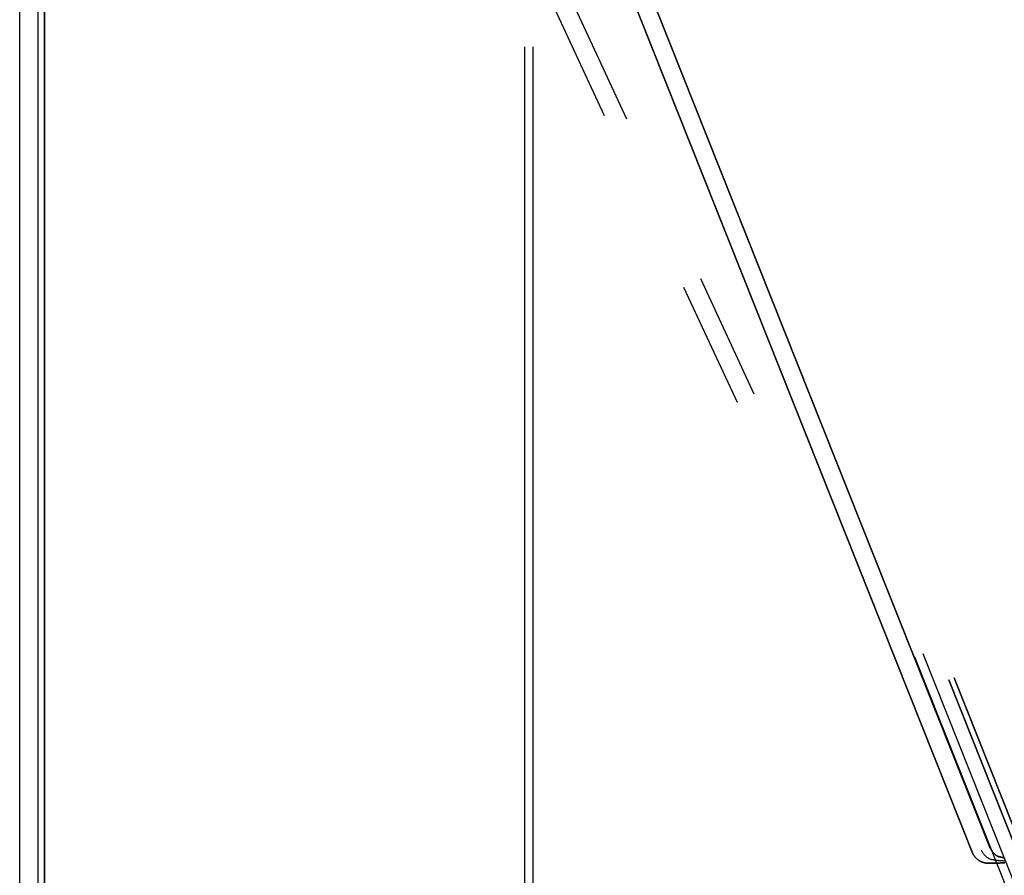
# Model space of a CAD drawing. Header units: millimetres. Extents: x -1690 to 192, y -898 to 54.
# Tile 75 of 256: x -1679 to -1601, y -111 to -43. Entities that reach past the tile are written whole.
import ezdxf

# ---------------------------------------------------------------- set-up
doc = ezdxf.new("R2010")
doc.units = ezdxf.units.MM
doc.header["$MEASUREMENT"] = 0
doc.layers.add('OVIDIO 186x93x72h', color=7, linetype='Continuous')

msp = doc.modelspace()

# ---------------------------------------------------------------- linework, layer by layer
at = {"layer": 'OVIDIO 186x93x72h'}
for points in [[(-1678.93964009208, -422.0917422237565), (-1678.93964009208, 27.58768300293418)], [(-1677.479766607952, -422.0917422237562), (-1677.479766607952, 27.5878316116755)], [(-1676.993142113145, 27.58768300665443), (-1676.993142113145, -422.0917422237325)], [(-1676.993142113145, -422.0917422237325), (-1676.993142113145, 27.58768300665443)], [(-1639.058389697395, -422.0917422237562), (-1639.058389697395, -45.06766740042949)], [(-1638.38756930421, -422.0917422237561), (-1638.38756930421, -45.06766740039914)]]:
    msp.add_lwpolyline(points, dxfattribs=at)
at = {"layer": 'OVIDIO 186x93x72h', "extrusion": (1, 0, 0)}
for points in [[(-422.0917422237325, 717.373581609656), (27.58768299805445, 717.3735813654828)], [(27.58768299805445, 717.3735813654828), (-422.0917422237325, 717.373581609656)], [(27.20815148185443, 715.0847275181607), (-422.0917422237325, 715.0847275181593)], [(-422.0917422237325, 715.0847275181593), (27.20815148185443, 715.0847275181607)]]:
    msp.add_lwpolyline(points, dxfattribs=at)
at = {"layer": 'OVIDIO 186x93x72h', "extrusion": (0.1089792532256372, -0.2028516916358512, 0.9731262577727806)}
for points in [[(-1465.210332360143, 960.7299847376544), (-1465.210332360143, 800.0741402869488)], [(-1465.210332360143, 800.0741402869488), (-1465.210332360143, 960.7299847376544)]]:
    msp.add_lwpolyline(points, dxfattribs=at)
at = {"layer": 'OVIDIO 186x93x72h', "extrusion": (0.1089792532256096, -0.2028516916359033, 0.9731262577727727)}
msp.add_lwpolyline([(-1464.914862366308, 960.72998473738), (-1464.914862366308, 800.0741402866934)], dxfattribs=at)
at = {"layer": 'OVIDIO 186x93x72h', "extrusion": (0.9999999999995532, 9.452204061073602e-07, 0)}
for points in [[(-422.0901568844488, 716.4272176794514), (27.20973682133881, 716.4263683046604)], [(27.20973682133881, 716.4263683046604), (-422.0901568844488, 716.4272176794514)]]:
    msp.add_lwpolyline(points, dxfattribs=at)
at = {"layer": 'OVIDIO 186x93x72h', "extrusion": (0.1089792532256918, -0.2028516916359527, 0.9731262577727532)}
for points in [[(-1464.619392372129, 800.0741402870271), (-1464.619392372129, 960.7299847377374)], [(-1464.619392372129, 960.7299847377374), (-1464.619392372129, 800.0741402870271)]]:
    msp.add_lwpolyline(points, dxfattribs=at)
at = {"layer": 'OVIDIO 186x93x72h', "extrusion": (0.02146384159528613, -0.04629577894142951, 0.9986971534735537)}
msp.add_lwpolyline([(-1502.554941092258, 641.7650586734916), (-1502.554941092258, 742.2780942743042)], dxfattribs=at)
at = {"layer": 'OVIDIO 186x93x72h', "extrusion": (0.0214638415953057, -0.04629577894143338, 0.998697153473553)}
msp.add_lwpolyline([(-1501.069010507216, 640.801260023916), (-1501.069010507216, 742.1038896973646)], dxfattribs=at)
at = {"layer": 'OVIDIO 186x93x72h', "extrusion": (-0.04567751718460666, 0.1148807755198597, 0.9923285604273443)}
msp.add_lwpolyline([(1528.923283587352, -511.4876564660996), (1528.923283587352, -402.5728808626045)], dxfattribs=at)
at = {"layer": 'OVIDIO 186x93x72h', "extrusion": (-0.04567751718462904, 0.1148807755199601, 0.9923285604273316)}
msp.add_lwpolyline([(1528.235857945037, -511.4876564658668), (1528.235857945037, -402.5718715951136)], dxfattribs=at)
at = {"layer": 'OVIDIO 186x93x72h', "extrusion": (-0.04567751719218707, 0.114880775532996, 0.9923285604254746)}
for points in [[(1527.091794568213, -508.775004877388), (1527.091794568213, -401.9191521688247)], [(1527.091794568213, -401.9191521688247), (1527.091794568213, -508.775004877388)]]:
    msp.add_lwpolyline(points, dxfattribs=at)
at = {"layer": 'OVIDIO 186x93x72h', "extrusion": (-0.04567751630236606, 0.1148807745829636, 0.9923285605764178)}
for points in [[(1526.63515872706, -401.9191472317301), (1526.63515872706, -508.7749999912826)], [(1526.63515872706, -508.7749999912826), (1526.63515872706, -401.9191472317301)]]:
    msp.add_lwpolyline(points, dxfattribs=at)
at = {"layer": 'OVIDIO 186x93x72h', "extrusion": (-0.04567751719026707, 0.1148807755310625, 0.9923285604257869)}
msp.add_lwpolyline([(1512.381568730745, -494.8109808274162), (1512.381568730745, -440.4068451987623)], dxfattribs=at)
at = {"layer": 'OVIDIO 186x93x72h', "extrusion": (-0.04567751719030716, 0.1148807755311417, 0.9923285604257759)}
msp.add_lwpolyline([(1512.153230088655, -495.0276990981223), (1512.153230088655, -439.8373584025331)], dxfattribs=at)
at = {"layer": 'OVIDIO 186x93x72h', "extrusion": (0.1089855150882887, -0.2028614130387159, 0.9731235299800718)}
msp.add_lwpolyline([(-1462.781389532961, 886.7412584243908), (-1462.781389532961, 876.9691287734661)], dxfattribs=at)
at = {"layer": 'OVIDIO 186x93x72h', "extrusion": (0.1089792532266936, -0.2028516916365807, 0.9731262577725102)}
msp.add_lwpolyline([(-1462.193672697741, 886.729581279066), (-1462.193672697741, 876.9574516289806)], dxfattribs=at)
at = {"layer": 'OVIDIO 186x93x72h', "extrusion": (0.1089792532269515, -0.2028516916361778, 0.9731262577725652)}
msp.add_lwpolyline([(-1461.602732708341, 876.9574516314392), (-1461.602732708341, 886.7295812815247)], dxfattribs=at)
at = {"layer": 'OVIDIO 186x93x72h', "extrusion": (0.108988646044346, -0.2028662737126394, 0.9731221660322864)}
msp.add_lwpolyline([(-1464.577188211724, 886.6460321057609), (-1464.577188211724, 877.07603210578)], dxfattribs=at)
at = {"layer": 'OVIDIO 186x93x72h', "extrusion": (0.1089886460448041, -0.2028662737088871, 0.9731221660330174)}
msp.add_lwpolyline([(-1466.00308082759, 877.0760321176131), (-1466.00308082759, 886.6460321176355)], dxfattribs=at)
at = {"layer": 'OVIDIO 186x93x72h', "extrusion": (0.9840532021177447, -0.05870066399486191, 0.1679092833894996)}
msp.add_lwpolyline([(-141.6403063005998, 960.2107155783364), (-143.5788894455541, 965.6674737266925)], dxfattribs=at)
at = {"layer": 'OVIDIO 186x93x72h', "extrusion": (-0.2763672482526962, -0.1227068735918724, 0.9531863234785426)}
msp.add_lwpolyline([(-624.5069584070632, -1232.492542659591), (-624.5069584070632, -1233.992542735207)], dxfattribs=at)
at = {"layer": 'OVIDIO 186x93x72h', "extrusion": (0.1089886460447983, -0.2028662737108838, 0.9731221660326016)}
for points in [[(-1464.205670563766, 819.5938409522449), (-1464.205670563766, 876.9749672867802)], [(-1464.205670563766, 876.9749672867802), (-1464.205670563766, 819.5938409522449)]]:
    msp.add_lwpolyline(points, dxfattribs=at)
at = {"layer": 'OVIDIO 186x93x72h', "extrusion": (0.984053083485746, -0.05870066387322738, 0.1679099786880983)}
msp.add_lwpolyline([(-142.9217486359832, 965.9019873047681), (-140.983331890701, 960.4456755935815)], dxfattribs=at)
at = {"layer": 'OVIDIO 186x93x72h', "extrusion": (0.1089886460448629, -0.2028662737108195, 0.9731221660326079)}
msp.add_lwpolyline([(-1463.492724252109, 819.5938409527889), (-1463.492724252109, 876.9749672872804)], dxfattribs=at)
at = {"layer": 'OVIDIO 186x93x72h', "extrusion": (4.82326007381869e-05, 0.9999999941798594, 9.65085354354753e-05)}
msp.add_lwpolyline([(1637.10292019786, 696.3739152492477), (1635.761441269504, 699.0580783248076)], dxfattribs=at)
at = {"layer": 'OVIDIO 186x93x72h', "extrusion": (0.1089928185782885, -0.2028727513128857, 0.9731203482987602)}
for points in [[(-1462.777975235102, 876.982748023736), (-1462.777975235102, 819.6016216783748)], [(-1462.777975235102, 819.6016216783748), (-1462.777975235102, 876.982748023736)]]:
    msp.add_lwpolyline(points, dxfattribs=at)
at = {"layer": 'OVIDIO 186x93x72h', "extrusion": (-0.2760888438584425, -0.1226098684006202, 0.9532794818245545)}
msp.add_lwpolyline([(-601.7884045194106, -1231.290255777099), (-601.7884045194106, -1203.743773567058)], dxfattribs=at)
at = {"layer": 'OVIDIO 186x93x72h', "extrusion": (-0.2760888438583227, -0.1226098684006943, 0.9532794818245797)}
msp.add_lwpolyline([(-601.6934627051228, -1231.290255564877), (-601.6934627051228, -1204.263434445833)], dxfattribs=at)
at = {"layer": 'OVIDIO 186x93x72h', "extrusion": (-0.3666393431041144, 0.9221125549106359, -0.1236285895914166)}
msp.add_lwpolyline([(1526.635156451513, 732.1507055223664), (1526.705979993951, 732.1290305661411), (1526.777509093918, 732.1090595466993), (1526.849682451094, 732.0908240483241), (1526.922436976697, 732.074352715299), (1526.995707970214, 732.059671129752), (1527.069429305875, 732.046801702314), (1527.143533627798, 732.0357635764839), (1527.217952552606, 732.026572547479), (1527.292616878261, 732.019240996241), (1527.367456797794, 732.0137778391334), (1527.442402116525, 732.010188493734), (1527.517382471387, 732.0084748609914), (1527.592327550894, 732.0086353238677), (1527.667167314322, 732.0106647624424), (1527.741832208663, 732.0145545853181), (1527.816253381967, 732.0202927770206), (1527.890362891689, 732.0278639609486), (1527.964093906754, 732.0372494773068), (1528.037380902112, 732.0484274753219), (1528.110159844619, 732.0613730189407), (1528.18236836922, 732.0760582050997), (1528.253945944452, 732.0924522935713), (1528.324834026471, 732.1105218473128), (1528.394976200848, 732.1302308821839), (1528.464318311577, 732.1515410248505), (1528.532808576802, 732.1744116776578), (1528.600397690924, 732.1988001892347), (1528.667038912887, 732.2246620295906), (1528.732688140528, 732.2519509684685), (1528.797303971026, 732.2806192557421), (1528.860847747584, 732.3106178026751), (1528.923283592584, 732.3418963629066), (1528.98497447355, 732.374619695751), (1529.046265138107, 732.4089879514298), (1529.107093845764, 732.4450010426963), (1529.167398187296, 732.4826559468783), (1529.227115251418, 732.5219466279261), (1529.286181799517, 732.562863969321), (1529.344534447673, 732.6053957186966), (1529.402109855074, 732.6495264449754), (1529.458844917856, 732.6952375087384), (1529.514676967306, 732.7425070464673), (1529.569543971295, 732.7913099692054), (1529.623384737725, 732.8416179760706), (1529.676139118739, 732.8933995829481), (1529.727748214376, 732.9466201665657), (1529.778154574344, 733.0012420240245), (1529.82730239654, 733.0572244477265), (1529.875137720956, 733.1145238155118), (1529.921608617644, 733.1730936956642), (1529.966665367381, 733.2328849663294), (1530.010260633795, 733.2938459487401), (1530.052349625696, 733.355922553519), (1530.092890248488, 733.4190584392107), (1530.131843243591, 733.4831951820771), (1530.169172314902, 733.5482724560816), (1530.204844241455, 733.6142282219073), (1530.238828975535, 733.6809989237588), (1530.271099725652, 733.7485196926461), (1530.301633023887, 733.8167245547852), (1530.330408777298, 733.8855466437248), (1530.357410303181, 733.9549184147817), (1530.382624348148, 734.02477186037), (1530.406041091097, 734.095038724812)], dxfattribs=at)
at = {"layer": 'OVIDIO 186x93x72h', "extrusion": (-0.3666393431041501, 0.9221125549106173, -0.1236285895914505)}
msp.add_lwpolyline([(1527.091794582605, 733.5795097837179), (1527.128279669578, 733.568358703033), (1527.16506618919, 733.5581312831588), (1527.202118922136, 733.5488392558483), (1527.239402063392, 733.5404925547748), (1527.276879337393, 733.5330992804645), (1527.314514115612, 733.5266656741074), (1527.352269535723, 733.5211961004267), (1527.390108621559, 733.5166930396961), (1527.427994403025, 733.5131570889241), (1527.465890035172, 733.5105869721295), (1527.503758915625, 733.5089795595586), (1527.541564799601, 733.5083298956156), (1527.579271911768, 733.5086312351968), (1527.616845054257, 733.5098750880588), (1527.654249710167, 733.5120512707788), (1527.691452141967, 733.5151479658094), (1527.728419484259, 733.5191517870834), (1527.765119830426, 733.5240478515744), (1527.801522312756, 733.5298198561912), (1527.837597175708, 733.5364501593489), (1527.873315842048, 733.5439198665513), (1527.908650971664, 733.5522089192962), (1527.943576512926, 733.5612961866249), (1527.978067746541, 733.5711595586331), (1528.012101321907, 733.5817760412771), (1528.04565528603, 733.5931218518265), (1528.078709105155, 733.6051725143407), (1528.111243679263, 733.617902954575), (1528.143241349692, 733.6312875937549), (1528.17468590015, 733.6453004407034), (1528.205562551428, 733.6599151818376), (1528.235857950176, 733.6751052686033), (1528.265802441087, 733.6909759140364), (1528.295615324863, 733.7076537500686), (1528.325267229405, 733.7251432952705), (1528.354728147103, 733.7434477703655), (1528.383967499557, 733.7625690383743), (1528.412954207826, 733.7825075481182), (1528.441656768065, 733.8032622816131), (1528.470043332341, 733.8248307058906), (1528.498081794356, 733.8472087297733), (1528.525739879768, 733.8703906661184), (1528.552985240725, 733.8943692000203), (1528.579785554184, 733.9191353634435), (1528.606108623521, 733.9446785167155), (1528.631922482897, 733.9709863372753), (1528.6571955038, 733.9980448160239), (1528.681896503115, 734.0258382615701), (1528.705994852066, 734.0543493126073), (1528.729460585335, 734.083558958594), (1528.752264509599, 734.1134465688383), (1528.77437831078, 734.1439899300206), (1528.795774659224, 734.1751652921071), (1528.816427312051, 734.2069474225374), (1528.836311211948, 734.239309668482), (1528.855402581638, 734.2722240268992), (1528.873679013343, 734.3056612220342), (1528.891119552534, 734.3395907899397), (1528.907704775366, 734.3739811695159), (1528.923416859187, 734.4087997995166), (1528.938239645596, 734.4440132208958), (1528.952158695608, 734.4795871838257), (1528.965161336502, 734.5154867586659), (1528.97723670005, 734.551676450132)], dxfattribs=at)
at = {"layer": 'OVIDIO 186x93x72h', "extrusion": (-0.2760888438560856, -0.1226098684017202, 0.9532794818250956)}
msp.add_lwpolyline([(-596.7881345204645, -1232.790255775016), (-596.7881345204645, -1234.290255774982)], dxfattribs=at)
at = {"layer": 'OVIDIO 186x93x72h', "extrusion": (-0.2760888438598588, -0.1226098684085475, 0.9532794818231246)}
msp.add_lwpolyline([(-568.947331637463, -1234.290255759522), (-568.947331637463, -1232.790255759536)], dxfattribs=at)
at = {"layer": 'OVIDIO 186x93x72h', "extrusion": (0.9868242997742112, -0.05815143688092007, 0.1509841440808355)}
msp.add_lwpolyline([(-187.3564505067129, 917.2675774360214), (-189.4609962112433, 922.6598158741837)], dxfattribs=at)
at = {"layer": 'OVIDIO 186x93x72h', "extrusion": (0.9854662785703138, -0.05856419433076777, 0.1594567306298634)}
msp.add_lwpolyline([(-188.1540538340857, 929.9175958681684), (-188.1549275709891, 929.9199402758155)], dxfattribs=at)
at = {"layer": 'OVIDIO 186x93x72h', "extrusion": (0.108979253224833, -0.2028516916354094, 0.9731262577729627)}
msp.add_lwpolyline([(-1462.784612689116, 819.5763252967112), (-1462.784612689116, 809.5841956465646)], dxfattribs=at)
at = {"layer": 'OVIDIO 186x93x72h', "extrusion": (0, 1, 0)}
for points in [[(1609.336988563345, 685.8405900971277), (1610.678629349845, 683.1573085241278)], [(1608.37771966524, 682.0068536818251), (1607.036078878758, 684.6901352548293)], [(1606.076809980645, 680.8563988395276), (1604.735169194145, 683.5396804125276)]]:
    msp.add_lwpolyline(points, dxfattribs=at)
at = {"layer": 'OVIDIO 186x93x72h', "extrusion": (0.108979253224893, -0.2028516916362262, 0.9731262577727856)}
msp.add_lwpolyline([(-1462.193672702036, 819.5763252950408), (-1462.193672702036, 809.5841956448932)], dxfattribs=at)
at = {"layer": 'OVIDIO 186x93x72h', "extrusion": (0.1089792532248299, -0.2028516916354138, 0.973126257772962)}
msp.add_lwpolyline([(-1461.602732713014, 809.5841956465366), (-1461.602732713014, 819.576325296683)], dxfattribs=at)
at = {"layer": 'OVIDIO 186x93x72h', "extrusion": (0.9868237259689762, -0.05815167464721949, 0.1509878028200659)}
msp.add_lwpolyline([(-190.1176720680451, 922.4091706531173), (-188.0122525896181, 917.014587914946)], dxfattribs=at)
at = {"layer": 'OVIDIO 186x93x72h', "extrusion": (0.02146384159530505, -0.04629577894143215, 0.998697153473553)}
msp.add_lwpolyline([(-1501.069010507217, 616.8126772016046), (-1501.069010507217, 626.8611451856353)], dxfattribs=at)
at = {"layer": 'OVIDIO 186x93x72h', "extrusion": (0.02146384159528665, -0.04629577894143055, 0.9986971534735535)}
msp.add_lwpolyline([(-1502.554941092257, 616.7802145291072), (-1502.554941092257, 626.8219554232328)], dxfattribs=at)
at = {"layer": 'OVIDIO 186x93x72h', "extrusion": (0.1089886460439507, -0.2028662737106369, 0.9731221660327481)}
msp.add_lwpolyline([(-1464.577188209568, 819.4927761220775), (-1464.577188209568, 809.7027761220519)], dxfattribs=at)
at = {"layer": 'OVIDIO 186x93x72h', "extrusion": (0.1089886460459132, -0.202866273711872, 0.9731221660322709)}
msp.add_lwpolyline([(-1466.003080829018, 809.70277613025), (-1466.003080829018, 819.49277613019)], dxfattribs=at)
at = {"layer": 'OVIDIO 186x93x72h', "extrusion": (-0.2760888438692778, -0.1226098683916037, 0.9532794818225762)}
msp.add_lwpolyline([(-559.2511498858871, -1232.790255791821), (-559.2511498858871, -1234.290255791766)], dxfattribs=at)
at = {"layer": 'OVIDIO 186x93x72h', "extrusion": (0.8712302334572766, 0.3869102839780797, 0.302089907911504)}
msp.add_lwpolyline([(557.9514860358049, 1110.531178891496), (559.2514892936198, 1104.890861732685), (559.2521387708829, 1104.888252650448)], dxfattribs=at)
at = {"layer": 'OVIDIO 186x93x72h', "extrusion": (0.1089886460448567, -0.2028662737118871, 0.9731221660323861)}
msp.add_lwpolyline([(-1463.492724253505, 801.5579950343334), (-1463.492724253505, 809.6017112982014)], dxfattribs=at)
at = {"layer": 'OVIDIO 186x93x72h', "extrusion": (0.1089886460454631, -0.2028662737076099, 0.9731221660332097)}
for points in [[(-1462.779777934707, 801.5579950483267), (-1462.779777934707, 809.6017113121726)], [(-1462.779777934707, 809.6017113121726), (-1462.779777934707, 801.5579950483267)]]:
    msp.add_lwpolyline(points, dxfattribs=at)
at = {"layer": 'OVIDIO 186x93x72h', "extrusion": (0.9840532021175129, -0.05870066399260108, 0.1679092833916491)}
msp.add_lwpolyline([(-197.4453313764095, 939.1374438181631), (-199.3839145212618, 944.5942019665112)], dxfattribs=at)
at = {"layer": 'OVIDIO 186x93x72h', "extrusion": (0.1089886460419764, -0.2028662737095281, 0.9731221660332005)}
for points in [[(-1464.205670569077, 809.6017112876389), (-1464.205670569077, 801.5579950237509)], [(-1464.205670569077, 801.5579950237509), (-1464.205670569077, 809.6017112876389)]]:
    msp.add_lwpolyline(points, dxfattribs=at)
at = {"layer": 'OVIDIO 186x93x72h', "extrusion": (-0.2760888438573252, -0.1226098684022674, 0.9532794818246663)}
msp.add_lwpolyline([(-555.3484116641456, -1232.790255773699), (-555.3484116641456, -1234.290255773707)], dxfattribs=at)
at = {"layer": 'OVIDIO 186x93x72h', "extrusion": (-0.2760888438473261, -0.1226098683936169, 0.9532794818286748)}
for points in [[(-551.4456733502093, -1232.790255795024), (-551.4456733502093, -1234.290255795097)], [(-551.4456733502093, -1234.290255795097), (-551.4456733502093, -1232.790255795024)]]:
    msp.add_lwpolyline(points, dxfattribs=at)
at = {"layer": 'OVIDIO 186x93x72h', "extrusion": (-0.3152635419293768, 0.9259244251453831, -0.2080212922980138)}
msp.add_lwpolyline([(1552.838449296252, 749.1126533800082), (1551.555843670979, 749.8962683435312)], dxfattribs=at)
at = {"layer": 'OVIDIO 186x93x72h', "extrusion": (-0.1806448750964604, 0.9479354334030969, -0.2622705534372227)}
for points in [[(1593.60355233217, 705.1904389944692), (1594.485278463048, 703.976948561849)], [(1594.485278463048, 703.976948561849), (1593.60355233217, 705.1904389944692)]]:
    msp.add_lwpolyline(points, dxfattribs=at)
at = {"layer": 'OVIDIO 186x93x72h', "extrusion": (-0.1806448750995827, 0.9479354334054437, -0.2622705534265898)}
msp.add_lwpolyline([(1594.48527846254, 703.9769485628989), (1593.603552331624, 705.1904389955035)], dxfattribs=at)
at = {"layer": 'OVIDIO 186x93x72h'}
for points in [[(-1602.371839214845, -108.2278549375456, 679.0015283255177), (-1641.872595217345, -8.881879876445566, 665.6821100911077), (-1642.14757472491, -8.190295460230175, 665.58938864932)], [(-1642.14757472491, -8.190295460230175, 665.58938864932), (-1641.872595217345, -8.881879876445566, 665.6821100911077), (-1602.371839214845, -108.2278549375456, 679.0015283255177)], [(-1603.678685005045, -108.8082195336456, 678.5483936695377), (-1643.179441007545, -9.462244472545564, 665.2289754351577), (-1643.454420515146, -8.770660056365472, 665.1362539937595)], [(-1643.454420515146, -8.770660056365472, 665.1362539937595), (-1643.179441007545, -9.462244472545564, 665.2289754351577), (-1603.678685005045, -108.8082195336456, 678.5483936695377)], [(-1602.304149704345, -109.5434170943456, 677.2387391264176), (-1602.353486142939, -109.5474520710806, 677.2751340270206), (-1602.402127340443, -109.5501064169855, 677.3120084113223), (-1602.45009851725, -109.5513757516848, 677.3493583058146), (-1602.497424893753, -109.5512556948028, 677.3871797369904), (-1602.544131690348, -109.5497418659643, 677.4254687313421), (-1602.590244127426, -109.5468298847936, 677.4642213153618), (-1602.635787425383, -109.5425153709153, 677.5034335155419), (-1602.680786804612, -109.5367939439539, 677.5431013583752), (-1602.725251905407, -109.5296657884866, 677.5832006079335), (-1602.769130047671, -109.5211493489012, 677.6236259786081), (-1602.812352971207, -109.5112676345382, 677.6642519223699), (-1602.854852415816, -109.5000436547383, 677.7049528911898), (-1602.896560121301, -109.4875004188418, 677.7456033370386), (-1602.937407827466, -109.4736609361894, 677.7860777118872), (-1602.977327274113, -109.4585482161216, 677.8262504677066), (-1603.016250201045, -109.4421852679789, 677.8659960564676), (-1603.054122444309, -109.4246012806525, 677.905199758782), (-1603.090946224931, -109.4058501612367, 677.9437901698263), (-1603.126737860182, -109.3859919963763, 677.9817067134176), (-1603.161513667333, -109.3650868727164, 678.018888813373), (-1603.195289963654, -109.3431948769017, 678.0552758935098), (-1603.228083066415, -109.3203760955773, 678.0908073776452), (-1603.259909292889, -109.2966906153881, 678.1254226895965), (-1603.290784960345, -109.2721985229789, 678.1590612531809), (-1603.320728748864, -109.2469578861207, 678.1916704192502), (-1603.349768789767, -109.2210186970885, 678.2232292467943), (-1603.377935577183, -109.1944289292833, 678.2537247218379), (-1603.405259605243, -109.167236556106, 678.2831438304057), (-1603.431771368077, -109.1394895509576, 678.3114735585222), (-1603.457501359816, -109.1112358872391, 678.3387008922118), (-1603.48248007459, -109.0825235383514, 678.3648128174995), (-1603.506738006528, -109.0534004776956, 678.3897963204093), (-1603.530305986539, -109.0239084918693, 678.41364017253), (-1603.553216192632, -108.9940646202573, 678.4363402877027), (-1603.575501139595, -108.963879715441, 678.4578943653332), (-1603.597193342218, -108.9333646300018, 678.4783001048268), (-1603.618325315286, -108.9025302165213, 678.4975552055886), (-1603.638929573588, -108.8713873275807, 678.5156573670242), (-1603.659038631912, -108.8399468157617, 678.5326042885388), (-1603.678685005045, -108.8082195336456, 678.5483936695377)], [(-1603.678685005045, -108.8082195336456, 678.5483936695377), (-1603.659038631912, -108.8399468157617, 678.5326042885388), (-1603.638929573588, -108.8713873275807, 678.5156573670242), (-1603.618325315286, -108.9025302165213, 678.4975552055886), (-1603.597193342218, -108.9333646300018, 678.4783001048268), (-1603.575501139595, -108.963879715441, 678.4578943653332), (-1603.553216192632, -108.9940646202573, 678.4363402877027), (-1603.530305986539, -109.0239084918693, 678.41364017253), (-1603.506738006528, -109.0534004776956, 678.3897963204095), (-1603.48248007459, -109.0825235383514, 678.3648128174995), (-1603.457501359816, -109.1112358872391, 678.3387008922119), (-1603.431771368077, -109.1394895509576, 678.3114735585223), (-1603.405259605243, -109.167236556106, 678.2831438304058), (-1603.377935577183, -109.1944289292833, 678.2537247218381), (-1603.349768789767, -109.2210186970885, 678.2232292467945), (-1603.320728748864, -109.2469578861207, 678.1916704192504), (-1603.290784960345, -109.2721985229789, 678.159061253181), (-1603.259909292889, -109.2966906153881, 678.1254226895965), (-1603.228083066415, -109.3203760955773, 678.0908073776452), (-1603.195289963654, -109.3431948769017, 678.0552758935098), (-1603.161513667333, -109.3650868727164, 678.018888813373), (-1603.126737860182, -109.3859919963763, 677.9817067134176), (-1603.090946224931, -109.4058501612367, 677.9437901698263), (-1603.054122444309, -109.4246012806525, 677.905199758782), (-1603.016250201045, -109.4421852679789, 677.8659960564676), (-1602.977327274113, -109.4585482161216, 677.8262504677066), (-1602.937407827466, -109.4736609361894, 677.7860777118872), (-1602.896560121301, -109.4875004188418, 677.7456033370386), (-1602.854852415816, -109.5000436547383, 677.7049528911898), (-1602.812352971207, -109.5112676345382, 677.6642519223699), (-1602.769130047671, -109.5211493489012, 677.6236259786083), (-1602.725251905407, -109.5296657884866, 677.5832006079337), (-1602.680786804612, -109.5367939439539, 677.5431013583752), (-1602.635787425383, -109.5425153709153, 677.5034335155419), (-1602.590244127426, -109.5468298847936, 677.4642213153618), (-1602.544131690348, -109.5497418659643, 677.4254687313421), (-1602.497424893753, -109.5512556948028, 677.3871797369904), (-1602.45009851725, -109.5513757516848, 677.3493583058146), (-1602.402127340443, -109.5501064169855, 677.3120084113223), (-1602.353486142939, -109.5474520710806, 677.2751340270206), (-1602.304149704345, -109.5434170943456, 677.2387391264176)], [(-1601.901217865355, -109.3047766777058, 677.82373859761), (-1601.924564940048, -109.3053707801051, 677.8403027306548), (-1601.94774428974, -109.3054601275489, 677.8570197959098), (-1601.970754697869, -109.3050490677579, 677.8738794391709), (-1601.993594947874, -109.3041419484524, 677.8908713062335), (-1602.016263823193, -109.3027431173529, 677.9079850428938), (-1602.038760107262, -109.3008569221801, 677.925210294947), (-1602.061082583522, -109.2984877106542, 677.9425367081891), (-1602.08323003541, -109.295639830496, 677.9599539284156), (-1602.105201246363, -109.2923176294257, 677.9774516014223), (-1602.12699499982, -109.288525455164, 677.9950193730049), (-1602.14861007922, -109.2842676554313, 678.012646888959), (-1602.170045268, -109.279548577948, 678.0303237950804), (-1602.212371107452, -109.2687439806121, 678.0657843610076), (-1602.253962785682, -109.25614644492, 678.1013182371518), (-1602.294810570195, -109.2417907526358, 678.1368425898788), (-1602.334904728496, -109.2257116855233, 678.1722745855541), (-1602.374235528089, -109.2079440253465, 678.207531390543), (-1602.412793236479, -109.1885225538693, 678.2425301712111), (-1602.450568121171, -109.1674820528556, 678.277188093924), (-1602.48755044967, -109.1448573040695, 678.3114223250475), (-1602.52373048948, -109.1206830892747, 678.3451500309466), (-1602.559098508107, -109.0949941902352, 678.378288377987), (-1602.593649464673, -109.0678283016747, 678.4107579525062), (-1602.627397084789, -109.0392347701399, 678.4424930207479), (-1602.660359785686, -109.0092658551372, 678.4734312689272), (-1602.692555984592, -108.9779738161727, 678.5035103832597), (-1602.724004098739, -108.9454109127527, 678.5326680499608), (-1602.754722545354, -108.9116294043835, 678.5608419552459), (-1602.784729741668, -108.8766815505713, 678.5879697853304), (-1602.814044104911, -108.8406196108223, 678.6139892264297), (-1602.842684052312, -108.8034958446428, 678.6388379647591), (-1602.8706680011, -108.7653625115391, 678.6624536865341), (-1602.898014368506, -108.7262718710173, 678.6847740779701), (-1602.924741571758, -108.6862761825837, 678.7057368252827), (-1602.950868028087, -108.6454277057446, 678.725279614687), (-1602.976412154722, -108.6037787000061, 678.7433401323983), (-1603.001392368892, -108.5613814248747, 678.7598560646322), (-1603.013676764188, -108.5399185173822, 678.7675153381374), (-1603.025827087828, -108.5182881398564, 678.7747650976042)], [(-1601.497588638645, -109.0657232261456, 678.4097505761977), (-1601.519682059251, -109.063658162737, 678.424396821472), (-1601.54182449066, -109.0607240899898, 678.4392655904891), (-1601.56401812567, -109.0569056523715, 678.4543531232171), (-1601.586265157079, -109.0521874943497, 678.4696556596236), (-1601.608567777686, -109.046554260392, 678.4851694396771), (-1601.630928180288, -109.0399905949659, 678.5008907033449), (-1601.653348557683, -109.032481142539, 678.5168156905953), (-1601.67583110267, -109.0240105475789, 678.532940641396), (-1601.698374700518, -109.014565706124, 678.5492581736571), (-1601.72096500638, -109.0041425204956, 678.5657464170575), (-1601.743584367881, -108.9927391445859, 678.582379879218), (-1601.766215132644, -108.9803537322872, 678.5991330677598), (-1601.788839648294, -108.9669844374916, 678.6159804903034), (-1601.811440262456, -108.9526294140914, 678.6328966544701), (-1601.833999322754, -108.9372868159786, 678.6498560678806), (-1601.856499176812, -108.9209547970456, 678.666833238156), (-1601.878924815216, -108.9036314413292, 678.6838025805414), (-1601.901271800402, -108.8853145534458, 678.7007381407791), (-1601.923538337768, -108.8660018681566, 678.7176138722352), (-1601.945722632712, -108.8456911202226, 678.7344037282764), (-1601.96782289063, -108.8243800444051, 678.751081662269), (-1601.989837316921, -108.8020663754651, 678.7676216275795), (-1602.011764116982, -108.7787478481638, 678.7839975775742), (-1602.033601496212, -108.7544221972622, 678.8001834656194), (-1602.055348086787, -108.7290876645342, 678.8161510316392), (-1602.077004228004, -108.7027445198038, 678.8318631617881), (-1602.098570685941, -108.6753935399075, 678.8472805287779), (-1602.120048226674, -108.647035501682, 678.8623638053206), (-1602.141437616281, -108.617671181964, 678.8770736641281), (-1602.162739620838, -108.58730135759, 678.8913707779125), (-1602.183955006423, -108.5559268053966, 678.9052158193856), (-1602.205084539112, -108.5235483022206, 678.9185694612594), (-1602.226130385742, -108.49016542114, 678.9313895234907), (-1602.247100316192, -108.4557729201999, 678.9436224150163), (-1602.268003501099, -108.4203643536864, 678.9552116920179), (-1602.288849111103, -108.3839332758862, 678.9661009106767), (-1602.309646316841, -108.3464732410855, 678.9762336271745), (-1602.330404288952, -108.3079778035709, 678.9855533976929), (-1602.351132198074, -108.2684405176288, 678.9940037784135), (-1602.371839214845, -108.2278549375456, 679.0015283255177)], [(-1602.371839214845, -108.2278549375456, 679.0015283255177), (-1602.351132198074, -108.2684405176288, 678.9940037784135), (-1602.330404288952, -108.3079778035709, 678.9855533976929), (-1602.309646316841, -108.3464732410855, 678.9762336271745), (-1602.288849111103, -108.3839332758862, 678.9661009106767), (-1602.268003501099, -108.4203643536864, 678.9552116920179), (-1602.247100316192, -108.4557729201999, 678.9436224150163), (-1602.226130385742, -108.49016542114, 678.9313895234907), (-1602.205084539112, -108.5235483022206, 678.9185694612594), (-1602.183955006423, -108.5559268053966, 678.9052158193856), (-1602.162739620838, -108.58730135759, 678.8913707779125), (-1602.141437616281, -108.617671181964, 678.8770736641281), (-1602.120048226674, -108.647035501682, 678.8623638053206), (-1602.098570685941, -108.6753935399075, 678.8472805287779), (-1602.077004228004, -108.7027445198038, 678.8318631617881), (-1602.055348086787, -108.7290876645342, 678.8161510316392), (-1602.033601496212, -108.7544221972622, 678.8001834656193), (-1602.011764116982, -108.7787478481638, 678.7839975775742), (-1601.989837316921, -108.8020663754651, 678.7676216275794), (-1601.96782289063, -108.8243800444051, 678.751081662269), (-1601.945722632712, -108.8456911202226, 678.7344037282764), (-1601.923538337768, -108.8660018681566, 678.7176138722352), (-1601.901271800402, -108.8853145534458, 678.700738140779), (-1601.878924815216, -108.9036314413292, 678.6838025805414), (-1601.856499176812, -108.9209547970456, 678.666833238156), (-1601.833999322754, -108.9372868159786, 678.6498560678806), (-1601.811440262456, -108.9526294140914, 678.6328966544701), (-1601.788839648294, -108.9669844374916, 678.6159804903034), (-1601.766215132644, -108.9803537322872, 678.5991330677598), (-1601.743584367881, -108.9927391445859, 678.582379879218), (-1601.72096500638, -109.0041425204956, 678.5657464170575), (-1601.698374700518, -109.014565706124, 678.5492581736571), (-1601.67583110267, -109.0240105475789, 678.532940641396), (-1601.653348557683, -109.032481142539, 678.5168156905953), (-1601.630928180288, -109.0399905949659, 678.5008907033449), (-1601.608567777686, -109.046554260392, 678.4851694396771), (-1601.586265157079, -109.0521874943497, 678.4696556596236), (-1601.56401812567, -109.0569056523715, 678.4543531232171), (-1601.54182449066, -109.0607240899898, 678.4392655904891), (-1601.519682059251, -109.063658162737, 678.424396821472), (-1601.497588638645, -109.0657232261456, 678.4097505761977)], [(-1602.304149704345, -109.5434170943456, 677.2387391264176), (-1602.251417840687, -109.5454170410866, 677.2040306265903), (-1602.198034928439, -109.5470319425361, 677.1703054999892), (-1602.144021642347, -109.5482677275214, 677.1375758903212), (-1602.089398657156, -109.5491303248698, 677.1058539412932), (-1602.034186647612, -109.5496256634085, 677.0751517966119), (-1601.978406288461, -109.5497596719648, 677.0454815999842), (-1601.922078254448, -109.549538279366, 677.0168554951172), (-1601.865223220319, -109.5489674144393, 676.9892856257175), (-1601.807861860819, -109.5480530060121, 676.9627841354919), (-1601.750014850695, -109.5468009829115, 676.9373631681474), (-1601.691702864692, -109.5452172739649, 676.9130348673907), (-1601.632946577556, -109.5433078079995, 676.889811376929), (-1601.573766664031, -109.5410785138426, 676.8677048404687), (-1601.514183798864, -109.5385353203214, 676.8467274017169), (-1601.454218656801, -109.5356841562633, 676.8268912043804), (-1601.393891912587, -109.5325309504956, 676.8082083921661), (-1601.333224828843, -109.5290822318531, 676.7906898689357), (-1601.272241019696, -109.5253469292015, 676.7743415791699), (-1601.210964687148, -109.5213345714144, 676.7591682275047), (-1601.149420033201, -109.5170546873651, 676.7451745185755)], [(-1601.149420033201, -109.5170546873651, 676.7451745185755), (-1601.210964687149, -109.5213345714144, 676.7591682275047), (-1601.272241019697, -109.5253469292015, 676.7743415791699), (-1601.333224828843, -109.5290822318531, 676.7906898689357), (-1601.393891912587, -109.5325309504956, 676.8082083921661), (-1601.454218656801, -109.5356841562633, 676.8268912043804), (-1601.514183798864, -109.5385353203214, 676.8467274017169), (-1601.573766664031, -109.5410785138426, 676.8677048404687), (-1601.632946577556, -109.5433078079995, 676.889811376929), (-1601.691702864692, -109.5452172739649, 676.9130348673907), (-1601.750014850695, -109.5468009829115, 676.9373631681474), (-1601.807861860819, -109.5480530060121, 676.9627841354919), (-1601.865223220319, -109.5489674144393, 676.9892856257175), (-1601.922078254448, -109.549538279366, 677.0168554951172), (-1601.978406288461, -109.5497596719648, 677.0454815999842), (-1602.034186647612, -109.5496256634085, 677.0751517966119), (-1602.089398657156, -109.5491303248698, 677.1058539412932), (-1602.144021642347, -109.5482677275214, 677.1375758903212), (-1602.198034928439, -109.5470319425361, 677.1703054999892), (-1602.251417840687, -109.5454170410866, 677.2040306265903), (-1602.304149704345, -109.5434170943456, 677.2387391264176)], [(-1601.902550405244, -109.3055658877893, 677.8218039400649), (-1601.840582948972, -109.3135130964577, 677.7837930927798), (-1601.777514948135, -109.3207816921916, 677.7475800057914), (-1601.713403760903, -109.3273930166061, 677.7131756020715), (-1601.64830674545, -109.3333684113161, 677.680590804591), (-1601.582281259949, -109.3387292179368, 677.6498365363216), (-1601.515384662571, -109.343496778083, 677.6209237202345), (-1601.447674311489, -109.3476924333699, 677.593863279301), (-1601.379207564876, -109.3513375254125, 677.5686661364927), (-1601.310041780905, -109.3544533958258, 677.5453432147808), (-1601.240234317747, -109.3570613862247, 677.5239054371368), (-1601.169842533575, -109.3591828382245, 677.5043637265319)], [(-1601.18957500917, -109.145333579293, 678.2695163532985), (-1601.221593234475, -109.1381642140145, 678.2811803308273), (-1601.253368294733, -109.1308262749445, 678.293384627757), (-1601.284889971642, -109.1233170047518, 678.3061232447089), (-1601.316148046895, -109.1156336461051, 678.3193901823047), (-1601.347132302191, -109.1077734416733, 678.3331794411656), (-1601.377832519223, -109.0997336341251, 678.3474850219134), (-1601.408238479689, -109.0915114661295, 678.3623009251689), (-1601.438339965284, -109.0831041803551, 678.377621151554), (-1601.468126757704, -109.0745090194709, 678.3934397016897), (-1601.497588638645, -109.0657232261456, 678.4097505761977)], [(-1601.497588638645, -109.0657232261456, 678.4097505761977), (-1601.468126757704, -109.0745090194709, 678.3934397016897), (-1601.438339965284, -109.0831041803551, 678.377621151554), (-1601.408238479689, -109.0915114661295, 678.3623009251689), (-1601.377832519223, -109.0997336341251, 678.3474850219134), (-1601.347132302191, -109.1077734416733, 678.3331794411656), (-1601.316148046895, -109.1156336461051, 678.3193901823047), (-1601.284889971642, -109.1233170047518, 678.3061232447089), (-1601.253368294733, -109.1308262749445, 678.293384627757), (-1601.221593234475, -109.1381642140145, 678.2811803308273), (-1601.18957500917, -109.145333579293, 678.2695163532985)]]:
    msp.add_polyline3d(points, dxfattribs=at)

doc.saveas('drawing.dxf')
